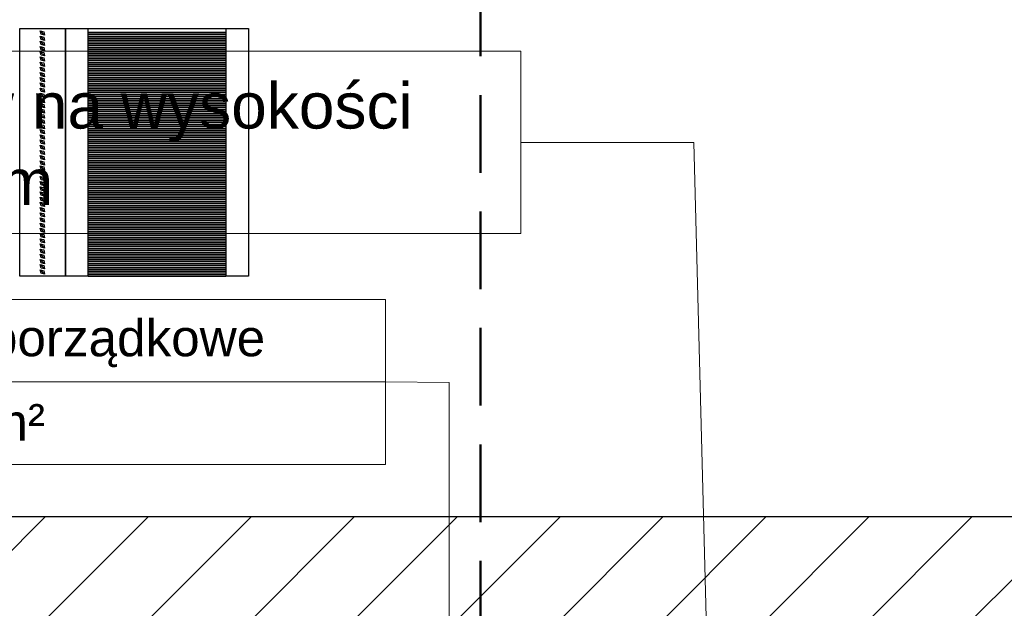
# Model space of a CAD drawing. Header units: millimetres. Extents: x 26866 to 1024070, y -428191 to 408885.
# Tile 124 of 248: x 183239 to 186460, y 403392 to 405318. Entities that reach past the tile are written whole.
import ezdxf

# ---------------------------------------------------------------- set-up
doc = ezdxf.new("R2010")
doc.units = ezdxf.units.MM
doc.header["$LTSCALE"] = 2
doc.linetypes.add('DASHED', pattern=[19.05, 12.7, -6.35])
for name, color, linetype, lineweight in [('0_OPIS', 7, 'Continuous', 13), ('3DPLAN_A_TABELKA POMIESZCZEŃ', 7, 'Continuous', 0), ('Opisy', 7, 'Continuous', 13)]:
    doc.layers.add(name, color=color, linetype=linetype, lineweight=lineweight)
for name, color, linetype in [('3DPLAN_A_KRESKOWANIE 1', 253, 'Continuous'), ('3DPLAN_A_OPIS', 8, 'Continuous'), ('3DPLAN_A_POMIESZCZENIE NUMER', 100, 'Continuous'), ('3DPLAN_K_OBRYS', 243, 'Continuous'), ('A_POMIESZCZENIE OPIS', 100, 'Continuous')]:
    doc.layers.add(name, color=color, linetype=linetype)
doc.styles.add('ARIAL', font='arial.ttf')
pattern_1 = [(45, (23044.838, -26883.88), (-16.83798, 16.83798), [])]

# ---------------------------------------------------------------- blocks, each defined once
blk = doc.blocks.new('tabelka dla tp')
at = {"layer": '3DPLAN_A_TABELKA POMIESZCZEŃ'}
for p, q in [((49.7, 54), (49.7, 0)), ((0, 27), (243.13, 27))]:
    blk.add_line(p, q, dxfattribs=at)
blk.add_lwpolyline([(0, 54), (243.13, 54), (243.13, 0), (0, 0)], close=True, dxfattribs=at)
at = {"layer": '3DPLAN_A_POMIESZCZENIE NUMER', "color": 7, "style": 'ARIAL'}
blk.add_attdef('NUMER', (2.23, 35.39), '', height=12, dxfattribs=at)
at = {"layer": 'A_POMIESZCZENIE OPIS', "insert": (112.2, 19.75), "char_height": 12, "width": 36.4122, "attachment_point": 1, "style": 'ARIAL'}
blk.add_mtext('{\\C7;m²}', dxfattribs=at)
at = {"layer": 'A_POMIESZCZENIE OPIS', "color": 7, "style": 'ARIAL'}
for tag, p in [('NAZWA', (51.73, 35.39)), ('POWIERZCHNIA', (51.06, 7.24))]:
    blk.add_attdef(tag, p, '', height=12, dxfattribs=at)
blk = doc.blocks.new('kondygnacja -1')
at = {"layer": '3DPLAN_A_KRESKOWANIE 1'}
h = blk.add_hatch(dxfattribs=at)
h.set_pattern_fill('ANSI31', color=256, scale=7.5, style=0)
h.set_pattern_definition(pattern_1)
h.paths.add_polyline_path([(26781.49, -24430.84), (26781.49, -25256.18), (26865.36, -25256.18), (26865.36, -25233.56), (27108.48, -25233.56), (27108.48, -25256.18), (27119.89, -25256.18), (27110.14, -25212.84), (26979.61, -25212.84), (26979.61, -25079.84), (27320.27, -25079.84), (27361.7, -25079.84), (27361.7, -25046.84), (26815.61, -25046.84), (26815.61, -24465.84), (27386.61, -24465.84), (27386.61, -24686.84), (27413.61, -24686.84), (27413.61, -24581.84), (27442.61, -24581.84), (27442.61, -24549.84), (27413.61, -24549.84), (27413.61, -24469.84), (27474.65, -24469.84), (27474.65, -24430.84), (26781.49, -24430.84)], is_closed=False)
h.paths.add_polyline_path([(27583.61, -25294.84), (27583.61, -25335.84), (27417.61, -25335.84), (27417.61, -25289.84), (27390.61, -25289.84), (27390.61, -25335.84), (27137.8, -25335.84), (27119.89, -25256.18), (27108.48, -25256.18), (27108.48, -25287.56), (26865.36, -25287.56), (26865.36, -25256.18), (26781.49, -25256.18), (26781.49, -25342.83), (26829.42, -25361.84), (27832.61, -25361.84), (27832.61, -25332.84), (27603.61, -25332.84), (27603.61, -25294.84), (27583.61, -25294.84)], is_closed=False)
h.paths.add_polyline_path([(27413.61, -24806.84), (27413.61, -24781.84), (27386.61, -24781.84), (27386.61, -24885.59), (27430.61, -24885.59), (27430.61, -24835.84), (27474.65, -24835.84), (27474.65, -24806.84)])
h.paths.add_polyline_path([(27386.61, -24885.59), (27386.61, -25046.84), (27361.7, -25046.84), (27361.7, -25079.84), (27390.61, -25079.84), (27390.61, -25174.84), (27417.61, -25174.84), (27417.61, -25079.84), (27476.61, -25079.84), (27476.61, -25061.87, -0.027881), (27475.03, -25050.84), (27438.61, -25050.84), (27438.61, -25033.84), (27430.61, -25033.84), (27430.61, -24885.59)])
h.paths.add_polyline_path([(27603.61, -25179.84), (27603.61, -25163.88), (27583.61, -25163.88), (27583.61, -25179.84)])
h.paths.add_polyline_path([(27603.61, -25142.2), (27583.61, -25142.2), (27583.61, -25163.88), (27603.61, -25163.88)])
h.paths.add_polyline_path([(27593.61, -24713.84), (27593.61, -24746.4), (27608.61, -24746.4), (27608.61, -24713.84)], flags=16)
h.paths.add_polyline_path([(27593.61, -25050.84), (27571.61, -25050.84), (27571.61, -25079.84), (27583.61, -25079.84), (27583.61, -25142.2), (27603.61, -25142.2), (27603.61, -25076.84), (27681.45, -25076.84), (27681.45, -25050.84), (27608.61, -25050.84), (27608.61, -24713.84), (27593.61, -24713.84), (27593.61, -24806.84), (27569.61, -24806.84), (27569.61, -24835.84), (27593.61, -24835.84)])
h.paths.add_polyline_path([(27559.81, -24818.11), (27559.81, -24794.06), (27579.81, -24794.06), (27579.81, -24818.11)])
h.paths.add_polyline_path([(27593.61, -24469.84), (27593.61, -24610.84), (27601.86, -24610.84), (27608.61, -24610.84), (27608.61, -24468.84), (27712.91, -24468.84), (27712.91, -24430.84), (27474.65, -24430.84), (27474.65, -24469.84), (27593.61, -24469.84)], is_closed=False)
h.paths.add_polyline_path([(28026.62, -24481.39, -0.865492), (28025.15, -24471.22), (28013.19, -24430.84), (27882.91, -24430.84), (27882.91, -24468.84), (27982.61, -24468.84), (27982.61, -24483.84), (27997.61, -24483.84), (27997.61, -24940.11), (28026.62, -24940.11)])
h.paths.add_polyline_path([(28054.61, -24476.84), (28069.61, -24476.84), (28069.61, -24417.84), (28073.99, -24417.84), (28073.99, -24372.84), (28050.08, -24372.84, -1), (28039.7, -24372.84), (28030.61, -24372.84), (28030.61, -24472.87, -0.363097), (28030.61, -24479.53), (28030.61, -24940.11), (28054.61, -24940.11)])
h.paths.add_polyline_path([(28096.61, -25047.84), (28069.61, -25047.84), (28069.61, -25032.84), (28054.61, -25032.84), (28054.61, -24994.11), (28030.61, -24994.11), (28030.61, -25076.84), (28096.61, -25076.84)])
h.paths.add_polyline_path([(27982.61, -25035.84), (27982.61, -25050.84), (27949.55, -25050.84), (27949.55, -25076.84), (28026.62, -25076.84), (28026.62, -24994.11), (27997.61, -24994.11), (27997.61, -25035.84)])
h.paths.add_polyline_path([(26999.57, -25327.07), (27025.14, -25327.07), (27025.14, -25347.07), (26999.57, -25347.07)], flags=16)
h = blk.add_hatch(dxfattribs=at)
h.set_pattern_fill('ANSI31', color=256, scale=7.5, style=0)
h.set_pattern_definition(pattern_1)
h.paths.add_polyline_path([(31677.49, -24430.84), (30214.87, -24430.84), (30214.87, -24470.84), (30429.61, -24470.84), (30429.61, -24477.84), (30447.61, -24477.84), (30447.61, -24818.84), (30476.61, -24818.84), (30476.61, -24470.84), (31012.61, -24470.84), (31012.61, -24478.84), (31079.61, -24478.84), (31079.61, -24470.84), (31638.61, -24470.84), (31638.61, -25036.84), (31079.61, -25036.84), (31079.61, -25028.84), (31012.61, -25028.84), (31012.61, -25036.84), (30611.38, -25036.84), (30611.38, -25072.84), (31023.61, -25072.84), (31034.61, -25082.84), (31034.61, -25330.84), (31023.61, -25340.84), (30831.4, -25340.84, -0.038531), (30832.58, -25356.18), (30832.58, -25371.84), (31079.61, -25371.84), (31079.61, -25072.84), (31638.61, -25072.84), (31638.61, -25943.84), (30832.58, -25943.84), (30832.58, -26009.84), (31677.49, -26009.84)])
h.paths.add_polyline_path([(30682.61, -26009.84), (30832.58, -26009.84), (30832.58, -25943.84), (30760.61, -25943.84), (30760.61, -25454.67), (30735.61, -25464.58), (30735.61, -25943.84), (30682.61, -25943.84)])
h.paths.add_polyline_path([(30679.61, -25371.84), (30735.61, -25371.84), (30735.61, -25464.58), (30760.61, -25454.67), (30760.61, -25371.84), (30832.58, -25371.84), (30832.58, -25356.18, 0.038531), (30831.4, -25340.84), (30679.61, -25340.84)])
h.paths.add_polyline_path([(30355.83, -25371.84), (30425.61, -25371.84), (30425.61, -25379.84), (30463.61, -25379.84), (30463.61, -25424.74), (30471.61, -25424.74), (30471.61, -25395.84), (30533.61, -25395.84), (30533.61, -25371.84), (30576.61, -25371.84), (30576.61, -25341.84), (30472.61, -25341.84), (30472.61, -25326.84), (30427.61, -25326.84), (30427.61, -25341.84), (30355.83, -25341.84)])
h.paths.add_polyline_path([(30456.61, -25936.84), (30425.61, -25936.84), (30425.61, -25945.84), (30380.61, -25945.84), (30380.61, -26009.84), (30512.61, -26009.84), (30512.61, -25943.84), (30466.61, -25943.84), (30466.61, -25712.84), (30456.61, -25712.84)])
h.paths.add_polyline_path([(28888.61, -25941.84), (28888.61, -26009.84), (29013.61, -26009.84), (29013.61, -25941.84)])
h.paths.add_polyline_path([(28591.17, -26009.84), (28591.17, -25944.84), (28547.61, -25944.84), (28547.61, -26009.84)])
h.paths.add_polyline_path([(28624.61, -25870.53), (28654.8, -25870.53), (28654.8, -25924.53), (28624.61, -25924.53), (28624.61, -25944.84), (28591.17, -25944.84), (28591.17, -26009.84), (28713.61, -26009.84), (28713.61, -25941.84), (28672.61, -25941.84), (28672.61, -25932.84), (28657.61, -25932.84), (28657.61, -25716.84), (28624.61, -25716.84)])
h.paths.add_polyline_path([(28372.61, -25944.84), (28328.61, -25944.84), (28328.61, -25907.84), (28282.61, -25907.84), (28282.61, -25944.84), (28248.61, -25944.84), (28248.61, -26009.84), (28372.61, -26009.84)])
h.paths.add_polyline_path([(28092.61, -25563.84), (28054.61, -25563.84), (28054.61, -25383.84), (28067.6, -25383.84), (28067.61, -25375.84), (28340.61, -25375.84), (28340.61, -25341.84), (28070.61, -25341.84), (28070.61, -25332.84), (28030.61, -25332.84), (28030.61, -25395.6), (28048.71, -25395.6), (28048.71, -25449.6), (28030.61, -25449.6), (28030.61, -26009.84), (28073.61, -26009.84), (28073.61, -25944.84), (28054.61, -25944.84), (28054.61, -25668.84), (28092.61, -25668.84)])
h.paths.add_polyline_path([(27949.61, -25495.75), (27949.61, -25507.75), (27983.29, -25507.75), (27983.29, -25521.75), (27949.61, -25521.75), (27949.61, -25531.84), (27999.61, -25531.84), (27999.61, -25934.84), (27982.61, -25934.84), (27982.61, -25942.84), (27947.61, -25942.84), (27947.61, -26009.84), (28026.62, -26009.84), (28026.62, -25449.6), (27999.61, -25449.6), (27999.61, -25463.84), (27949.61, -25463.84), (27949.61, -25481.75), (27983.29, -25481.75), (27983.29, -25495.75)])
h.paths.add_polyline_path([(27982.61, -25361.84), (27952.61, -25361.84), (27952.61, -25332.84), (28026.62, -25332.84), (28026.62, -25395.6), (27999.61, -25395.6), (27999.61, -25377.84), (27982.61, -25377.84)])
h.paths.add_polyline_path([(26818.61, -25892.84), (26781.49, -25892.84), (26781.49, -26009.84), (26894.54, -26009.84), (26894.54, -25942.84), (26830.61, -25942.84), (26830.61, -25930.84), (26818.61, -25930.84)])
h.paths.add_polyline_path([(26894.54, -26009.84), (27115.94, -26009.84), (27115.94, -25942.84), (26894.54, -25942.84)])
h.paths.add_polyline_path([(27115.94, -25942.84), (27115.94, -26009.84), (27466.61, -26009.84), (27466.61, -25942.84), (27427.61, -25942.84), (27427.61, -25933.84), (27384.61, -25933.84), (27384.61, -25942.84)])
h.paths.add_polyline_path([(27641.61, -25942.84), (27641.61, -26009.84), (27802.61, -26009.84), (27802.61, -25942.84)])
h.paths.add_polyline_path([(30621.1, -25040.47), (30688.37, -25040.47), (30688.37, -25072.87), (30621.1, -25072.87)], flags=24)
at = {"layer": '3DPLAN_A_TABELKA POMIESZCZEŃ', "ltscale": 0.5}
for p, q in [((27443.52, -24386.74), (27464.31, -24386.96)), ((27464.31, -24386.96), (27464.31, -24543.51))]:
    blk.add_line(p, q, dxfattribs=at)
at = {"layer": '3DPLAN_K_OBRYS'}
blk.add_line((26781.49, -24430.84), (27661.49, -24430.84), dxfattribs=at)
at = {"layer": 'Opisy', "ltscale": 0.5}
for p, q in [((27487.85, -24308.36), (27544.36, -24308.36)), ((27544.36, -24308.36), (27548.98, -24483.8))]:
    blk.add_line(p, q, dxfattribs=at)
at = {"layer": 'Opisy', "color": 1, "linetype": 'DASHED', "lineweight": 50}
blk.add_lwpolyline([(27574.65, -24063.11), (28178.18, -24063.11, -0.414214), (28278.18, -24163.11), (28278.18, -25042.2, -0.414214), (28178.18, -25142.2), (27574.65, -25142.2, -0.414214), (27474.65, -25042.2), (27474.65, -24163.11, -0.414214)], format="xyb", close=True, dxfattribs=at)
at = {"layer": 'Opisy', "ltscale": 0.5}
blk.add_lwpolyline([(27251.79, -24338.15), (27487.85, -24338.15), (27487.85, -24278.56), (27251.79, -24278.56)], close=True, dxfattribs=at)
at = {"layer": '3DPLAN_A_OPIS', "color": 1, "lineweight": 30}
ref = blk.add_blockref('tabelka dla tp', (27200.39, -24413.74), dxfattribs=at)
ref.add_attrib('NUMER', '-1.07A', (27207.92, -24378.35), dxfattribs={"layer": '3DPLAN_A_POMIESZCZENIE NUMER', "color": 7, "height": 12, "style": 'ARIAL'})
ref.add_attrib('NAZWA', 'Pom._porządkowe', (27265.35, -24378.35), dxfattribs={"layer": 'A_POMIESZCZENIE OPIS', "color": 7, "height": 12, "style": 'ARIAL'})
ref.add_attrib('POWIERZCHNIA', '2,58', (27265.35, -24406.1), dxfattribs={"layer": 'A_POMIESZCZENIE OPIS', "color": 7, "height": 12, "style": 'ARIAL'})
at = {"layer": '3DPLAN_A_OPIS', "color": 1, "lineweight": 30, "style": 'ARIAL'}
for tag, p in [('PRZESUNIĘCIE_WEJŚCIA', (27655.16, -24535.33)), ('WYŁĄCZONE', (27007.18, -24723.98)), ('Z_OPRACOWANIA', (26996.84, -24746.42)), ('WYŁĄCZONE', (30803.05, -24760.87)), ('Z_OPRACOWANIA', (30792.71, -24783.3)), ('WYŁĄCZONE', (28894.9, -24826.59)), ('Z_OPRACOWANIA', (28884.56, -24849.03)), ('POWIĘKSZENIE_WEJŚCIA', (28313.68, -25144.41)), ('POWIĘKSZENIE_WEJŚCIA', (29600.62, -25191.36)), ('POWIĘKSZENIE_WEJŚCIA', (28011.45, -25235.42)), ('WYŁĄCZONE', (29754.42, -25678.17)), ('Z_OPRACOWANIA', (29744.08, -25700.6)), ('WYJŚCIE_EWAKUACYJNE', (27763.79, -26106.07))]:
    blk.add_attdef(tag, p, '', height=12, dxfattribs=at)
at = {"layer": '3DPLAN_A_OPIS', "color": 0, "lineweight": 30, "style": 'ARIAL'}
for tag, p in [('UGUL_1', (29350.3, -24586.01)), ('UGUL_2', (29622.92, -24586.01)), ('UGUL_3', (29833.15, -24586.01))]:
    blk.add_attdef(tag, p, '', height=12, dxfattribs=at)
at = {"layer": '3DPLAN_A_TABELKA POMIESZCZEŃ', "ltscale": 0.5, "style": 'ARIAL'}
for tag, p in [('KURTYNA', (27861.91, -26064.85)), ('POWIETRZNA', (27861.91, -26084.56))]:
    blk.add_attdef(tag, p, '', height=12, dxfattribs=at)
at = {"layer": 'Opisy', "ltscale": 0.5, "insert": (27277.78, -24288.84), "char_height": 15, "width": 685.9992, "attachment_point": 1, "style": 'ARIAL'}
blk.add_mtext('Zlew na wysokości\\P45 cm', dxfattribs=at)

msp = doc.modelspace()

# ---------------------------------------------------------------- linework, layer by layer
for points in [[(183388.1, 404478.2), (183239.1, 404478.2), (183239.1, 405289.2), (183388.1, 405289.2), (183388.1, 404478.2)], [(183388.1, 404478.2), (183239.1, 404478.2), (183239.1, 405289.2), (183388.1, 405289.2), (183388.1, 404478.2)], [(183317.1, 405278.2), (183320.1, 405267.2), (183309.1, 405270.2), (183306.1, 405281.2), (183317.1, 405278.2), (183320.1, 405267.2), (183306.1, 405281.2), (183317.1, 405278.2)], [(183317.1, 405278.2), (183320.1, 405267.2), (183309.1, 405270.2), (183306.1, 405281.2), (183317.1, 405278.2), (183320.1, 405267.2), (183306.1, 405281.2), (183317.1, 405278.2)], [(183317.1, 405261.2), (183320.1, 405250.2), (183309.1, 405253.2), (183306.1, 405264.2), (183317.1, 405261.2), (183320.1, 405250.2), (183306.1, 405264.2), (183317.1, 405261.2)], [(183317.1, 405261.2), (183320.1, 405250.2), (183309.1, 405253.2), (183306.1, 405264.2), (183317.1, 405261.2), (183320.1, 405250.2), (183306.1, 405264.2), (183317.1, 405261.2)], [(183987.1, 404478.2), (183388.1, 404478.2), (183388.1, 405289.2), (183987.1, 405289.2), (183987.1, 404478.2)], [(183987.1, 404478.2), (183388.1, 404478.2), (183388.1, 405289.2), (183987.1, 405289.2), (183987.1, 404478.2)], [(183913.1, 404478.2), (183463.1, 404478.2), (183463.1, 405289.2), (183913.1, 405289.2), (183913.1, 404478.2)], [(183913.1, 405276.2), (183463.1, 405276.2), (183913.1, 405276.2)], [(183913.1, 405269.2), (183463.1, 405269.2), (183913.1, 405269.2)], [(183317.1, 405244.2), (183320.1, 405233.2), (183309.1, 405236.2), (183306.1, 405247.2), (183317.1, 405244.2), (183320.1, 405233.2), (183306.1, 405247.2), (183317.1, 405244.2)], [(183317.1, 405244.2), (183320.1, 405233.2), (183309.1, 405236.2), (183306.1, 405247.2), (183317.1, 405244.2), (183320.1, 405233.2), (183306.1, 405247.2), (183317.1, 405244.2)], [(183913.1, 405262.2), (183463.1, 405262.2), (183913.1, 405262.2)], [(183913.1, 405255.2), (183463.1, 405255.2), (183913.1, 405255.2)], [(183913.1, 405248.2), (183463.1, 405248.2), (183913.1, 405248.2)], [(183913.1, 405241.2), (183463.1, 405241.2), (183913.1, 405241.2)], [(183913.1, 405234.2), (183463.1, 405234.2), (183913.1, 405234.2)], [(183317.1, 405227.2), (183320.1, 405216.2), (183309.1, 405219.2), (183306.1, 405230.2), (183317.1, 405227.2), (183320.1, 405216.2), (183306.1, 405230.2), (183317.1, 405227.2)], [(183317.1, 405227.2), (183320.1, 405216.2), (183309.1, 405219.2), (183306.1, 405230.2), (183317.1, 405227.2), (183320.1, 405216.2), (183306.1, 405230.2), (183317.1, 405227.2)], [(183317.1, 405210.2), (183320.1, 405199.2), (183309.1, 405202.2), (183306.1, 405213.2), (183317.1, 405210.2), (183320.1, 405199.2), (183306.1, 405213.2), (183317.1, 405210.2)], [(183317.1, 405210.2), (183320.1, 405199.2), (183309.1, 405202.2), (183306.1, 405213.2), (183317.1, 405210.2), (183320.1, 405199.2), (183306.1, 405213.2), (183317.1, 405210.2)], [(183913.1, 405227.2), (183463.1, 405227.2), (183913.1, 405227.2)], [(183913.1, 405220.2), (183463.1, 405220.2), (183913.1, 405220.2)], [(183913.1, 405213.2), (183463.1, 405213.2), (183913.1, 405213.2)], [(183913.1, 405206.2), (183463.1, 405206.2), (183913.1, 405206.2)], [(183913.1, 405199.2), (183463.1, 405199.2), (183913.1, 405199.2)], [(183317.1, 405193.2), (183320.1, 405182.2), (183309.1, 405185.2), (183306.1, 405196.2), (183317.1, 405193.2), (183320.1, 405182.2), (183306.1, 405196.2), (183317.1, 405193.2)], [(183317.1, 405193.2), (183320.1, 405182.2), (183309.1, 405185.2), (183306.1, 405196.2), (183317.1, 405193.2), (183320.1, 405182.2), (183306.1, 405196.2), (183317.1, 405193.2)], [(183317.1, 405176.2), (183320.1, 405165.2), (183309.1, 405168.2), (183306.1, 405179.2), (183317.1, 405176.2), (183320.1, 405165.2), (183306.1, 405179.2), (183317.1, 405176.2)], [(183317.1, 405176.2), (183320.1, 405165.2), (183309.1, 405168.2), (183306.1, 405179.2), (183317.1, 405176.2), (183320.1, 405165.2), (183306.1, 405179.2), (183317.1, 405176.2)], [(183913.1, 405192.2), (183463.1, 405192.2), (183913.1, 405192.2)], [(183913.1, 405185.2), (183463.1, 405185.2), (183913.1, 405185.2)], [(183913.1, 405178.2), (183463.1, 405178.2), (183913.1, 405178.2)], [(183913.1, 405171.2), (183463.1, 405171.2), (183913.1, 405171.2)], [(183317.1, 405159.2), (183320.1, 405148.2), (183309.1, 405151.2), (183306.1, 405162.2), (183317.1, 405159.2), (183320.1, 405148.2), (183306.1, 405162.2), (183317.1, 405159.2)], [(183317.1, 405159.2), (183320.1, 405148.2), (183309.1, 405151.2), (183306.1, 405162.2), (183317.1, 405159.2), (183320.1, 405148.2), (183306.1, 405162.2), (183317.1, 405159.2)], [(183317.1, 405142.2), (183320.1, 405131.2), (183309.1, 405134.2), (183306.1, 405145.2), (183317.1, 405142.2), (183320.1, 405131.2), (183306.1, 405145.2), (183317.1, 405142.2)], [(183317.1, 405142.2), (183320.1, 405131.2), (183309.1, 405134.2), (183306.1, 405145.2), (183317.1, 405142.2), (183320.1, 405131.2), (183306.1, 405145.2), (183317.1, 405142.2)], [(183913.1, 405164.2), (183463.1, 405164.2), (183913.1, 405164.2)], [(183913.1, 405157.2), (183463.1, 405157.2), (183913.1, 405157.2)], [(183913.1, 405150.2), (183463.1, 405150.2), (183913.1, 405150.2)], [(183913.1, 405143.2), (183463.1, 405143.2), (183913.1, 405143.2)], [(183913.1, 405136.2), (183463.1, 405136.2), (183913.1, 405136.2)], [(183317.1, 405125.2), (183320.1, 405114.2), (183309.1, 405117.2), (183306.1, 405128.2), (183317.1, 405125.2), (183320.1, 405114.2), (183306.1, 405128.2), (183317.1, 405125.2)], [(183317.1, 405125.2), (183320.1, 405114.2), (183309.1, 405117.2), (183306.1, 405128.2), (183317.1, 405125.2), (183320.1, 405114.2), (183306.1, 405128.2), (183317.1, 405125.2)], [(183317.1, 405108.2), (183320.1, 405097.2), (183309.1, 405100.2), (183306.1, 405111.2), (183317.1, 405108.2), (183320.1, 405097.2), (183306.1, 405111.2), (183317.1, 405108.2)], [(183317.1, 405108.2), (183320.1, 405097.2), (183309.1, 405100.2), (183306.1, 405111.2), (183317.1, 405108.2), (183320.1, 405097.2), (183306.1, 405111.2), (183317.1, 405108.2)], [(183913.1, 405129.2), (183463.1, 405129.2), (183913.1, 405129.2)], [(183913.1, 405122.2), (183463.1, 405122.2), (183913.1, 405122.2)], [(183913.1, 405115.2), (183463.1, 405115.2), (183913.1, 405115.2)], [(183913.1, 405108.2), (183463.1, 405108.2), (183913.1, 405108.2)], [(183317.1, 405091.2), (183320.1, 405080.2), (183309.1, 405083.2), (183306.1, 405094.2), (183317.1, 405091.2), (183320.1, 405080.2), (183306.1, 405094.2), (183317.1, 405091.2)], [(183317.1, 405091.2), (183320.1, 405080.2), (183309.1, 405083.2), (183306.1, 405094.2), (183317.1, 405091.2), (183320.1, 405080.2), (183306.1, 405094.2), (183317.1, 405091.2)], [(183317.1, 405074.2), (183320.1, 405063.2), (183309.1, 405066.2), (183306.1, 405077.2), (183317.1, 405074.2), (183320.1, 405063.2), (183306.1, 405077.2), (183317.1, 405074.2)], [(183317.1, 405074.2), (183320.1, 405063.2), (183309.1, 405066.2), (183306.1, 405077.2), (183317.1, 405074.2), (183320.1, 405063.2), (183306.1, 405077.2), (183317.1, 405074.2)], [(183913.1, 405101.2), (183463.1, 405101.2), (183913.1, 405101.2)], [(183913.1, 405094.2), (183463.1, 405094.2), (183913.1, 405094.2)], [(183913.1, 405087.2), (183463.1, 405087.2), (183913.1, 405087.2)], [(183913.1, 405080.2), (183463.1, 405080.2), (183913.1, 405080.2)], [(183913.1, 405073.2), (183463.1, 405073.2), (183913.1, 405073.2)], [(183317.1, 405057.2), (183320.1, 405046.2), (183309.1, 405049.2), (183306.1, 405060.2), (183317.1, 405057.2), (183320.1, 405046.2), (183306.1, 405060.2), (183317.1, 405057.2)], [(183317.1, 405057.2), (183320.1, 405046.2), (183309.1, 405049.2), (183306.1, 405060.2), (183317.1, 405057.2), (183320.1, 405046.2), (183306.1, 405060.2), (183317.1, 405057.2)], [(183317.1, 405040.2), (183320.1, 405029.2), (183309.1, 405032.2), (183306.1, 405043.2), (183317.1, 405040.2), (183320.1, 405029.2), (183306.1, 405043.2), (183317.1, 405040.2)], [(183317.1, 405040.2), (183320.1, 405029.2), (183309.1, 405032.2), (183306.1, 405043.2), (183317.1, 405040.2), (183320.1, 405029.2), (183306.1, 405043.2), (183317.1, 405040.2)], [(183913.1, 405066.2), (183463.1, 405066.2), (183913.1, 405066.2)], [(183913.1, 405059.2), (183463.1, 405059.2), (183913.1, 405059.2)], [(183913.1, 405052.2), (183463.1, 405052.2), (183913.1, 405052.2)], [(183913.1, 405045.2), (183463.1, 405045.2), (183913.1, 405045.2)], [(183913.1, 405038.2), (183463.1, 405038.2), (183913.1, 405038.2)], [(183317.1, 405023.2), (183320.1, 405012.2), (183309.1, 405015.2), (183306.1, 405026.2), (183317.1, 405023.2), (183320.1, 405012.2), (183306.1, 405026.2), (183317.1, 405023.2)], [(183317.1, 405023.2), (183320.1, 405012.2), (183309.1, 405015.2), (183306.1, 405026.2), (183317.1, 405023.2), (183320.1, 405012.2), (183306.1, 405026.2), (183317.1, 405023.2)], [(183317.1, 405006.2), (183320.1, 404995.2), (183309.1, 404998.2), (183306.1, 405009.2), (183317.1, 405006.2), (183320.1, 404995.2), (183306.1, 405009.2), (183317.1, 405006.2)], [(183317.1, 405006.2), (183320.1, 404995.2), (183309.1, 404998.2), (183306.1, 405009.2), (183317.1, 405006.2), (183320.1, 404995.2), (183306.1, 405009.2), (183317.1, 405006.2)], [(183913.1, 405031.2), (183463.1, 405031.2), (183913.1, 405031.2)], [(183913.1, 405024.2), (183463.1, 405024.2), (183913.1, 405024.2)], [(183913.1, 405017.2), (183463.1, 405017.2), (183913.1, 405017.2)], [(183913.1, 405010.2), (183463.1, 405010.2), (183913.1, 405010.2)], [(183317.1, 404989.2), (183320.1, 404978.2), (183309.1, 404981.2), (183306.1, 404992.2), (183317.1, 404989.2), (183320.1, 404978.2), (183306.1, 404992.2), (183317.1, 404989.2)], [(183317.1, 404989.2), (183320.1, 404978.2), (183309.1, 404981.2), (183306.1, 404992.2), (183317.1, 404989.2), (183320.1, 404978.2), (183306.1, 404992.2), (183317.1, 404989.2)], [(183317.1, 404972.2), (183320.1, 404961.2), (183309.1, 404964.2), (183306.1, 404975.2), (183317.1, 404972.2), (183320.1, 404961.2), (183306.1, 404975.2), (183317.1, 404972.2)], [(183317.1, 404972.2), (183320.1, 404961.2), (183309.1, 404964.2), (183306.1, 404975.2), (183317.1, 404972.2), (183320.1, 404961.2), (183306.1, 404975.2), (183317.1, 404972.2)], [(183913.1, 405003.2), (183463.1, 405003.2), (183913.1, 405003.2)], [(183913.1, 404996.2), (183463.1, 404996.2), (183913.1, 404996.2)], [(183913.1, 404989.2), (183463.1, 404989.2), (183913.1, 404989.2)], [(183913.1, 404982.2), (183463.1, 404982.2), (183913.1, 404982.2)], [(183913.1, 404975.2), (183463.1, 404975.2), (183913.1, 404975.2)], [(183317.1, 404955.2), (183320.1, 404944.2), (183309.1, 404947.2), (183306.1, 404958.2), (183317.1, 404955.2), (183320.1, 404944.2), (183306.1, 404958.2), (183317.1, 404955.2)], [(183317.1, 404955.2), (183320.1, 404944.2), (183309.1, 404947.2), (183306.1, 404958.2), (183317.1, 404955.2), (183320.1, 404944.2), (183306.1, 404958.2), (183317.1, 404955.2)], [(183317.1, 404938.2), (183320.1, 404927.2), (183309.1, 404930.2), (183306.1, 404941.2), (183317.1, 404938.2), (183320.1, 404927.2), (183306.1, 404941.2), (183317.1, 404938.2)], [(183317.1, 404938.2), (183320.1, 404927.2), (183309.1, 404930.2), (183306.1, 404941.2), (183317.1, 404938.2), (183320.1, 404927.2), (183306.1, 404941.2), (183317.1, 404938.2)], [(183913.1, 404968.2), (183463.1, 404968.2), (183913.1, 404968.2)], [(183913.1, 404961.2), (183463.1, 404961.2), (183913.1, 404961.2)], [(183913.1, 404954.2), (183463.1, 404954.2), (183913.1, 404954.2)], [(183913.1, 404947.2), (183463.1, 404947.2), (183913.1, 404947.2)], [(183317.1, 404921.2), (183320.1, 404910.2), (183309.1, 404913.2), (183306.1, 404924.2), (183317.1, 404921.2), (183320.1, 404910.2), (183306.1, 404924.2), (183317.1, 404921.2)], [(183317.1, 404921.2), (183320.1, 404910.2), (183309.1, 404913.2), (183306.1, 404924.2), (183317.1, 404921.2), (183320.1, 404910.2), (183306.1, 404924.2), (183317.1, 404921.2)], [(183913.1, 404940.2), (183463.1, 404940.2), (183913.1, 404940.2)], [(183913.1, 404933.2), (183463.1, 404933.2), (183913.1, 404933.2)], [(183913.1, 404926.2), (183463.1, 404926.2), (183913.1, 404926.2)], [(183913.1, 404919.2), (183463.1, 404919.2), (183913.1, 404919.2)], [(183913.1, 404912.2), (183463.1, 404912.2), (183913.1, 404912.2)], [(183317.1, 404904.2), (183320.1, 404893.2), (183309.1, 404896.2), (183306.1, 404907.2), (183317.1, 404904.2), (183320.1, 404893.2), (183306.1, 404907.2), (183317.1, 404904.2)], [(183317.1, 404904.2), (183320.1, 404893.2), (183309.1, 404896.2), (183306.1, 404907.2), (183317.1, 404904.2), (183320.1, 404893.2), (183306.1, 404907.2), (183317.1, 404904.2)], [(183317.1, 404887.2), (183320.1, 404876.2), (183309.1, 404879.2), (183306.1, 404890.2), (183317.1, 404887.2), (183320.1, 404876.2), (183306.1, 404890.2), (183317.1, 404887.2)], [(183317.1, 404887.2), (183320.1, 404876.2), (183309.1, 404879.2), (183306.1, 404890.2), (183317.1, 404887.2), (183320.1, 404876.2), (183306.1, 404890.2), (183317.1, 404887.2)], [(183913.1, 404905.2), (183463.1, 404905.2), (183913.1, 404905.2)], [(183913.1, 404898.2), (183463.1, 404898.2), (183913.1, 404898.2)], [(183913.1, 404891.2), (183463.1, 404891.2), (183913.1, 404891.2)], [(183913.1, 404884.2), (183463.1, 404884.2), (183913.1, 404884.2)], [(183913.1, 404877.2), (183463.1, 404877.2), (183913.1, 404877.2)], [(183317.1, 404870.2), (183320.1, 404859.2), (183309.1, 404862.2), (183306.1, 404873.2), (183317.1, 404870.2), (183320.1, 404859.2), (183306.1, 404873.2), (183317.1, 404870.2)], [(183317.1, 404870.2), (183320.1, 404859.2), (183309.1, 404862.2), (183306.1, 404873.2), (183317.1, 404870.2), (183320.1, 404859.2), (183306.1, 404873.2), (183317.1, 404870.2)], [(183317.1, 404853.2), (183320.1, 404842.2), (183309.1, 404845.2), (183306.1, 404856.2), (183317.1, 404853.2), (183320.1, 404842.2), (183306.1, 404856.2), (183317.1, 404853.2)], [(183317.1, 404853.2), (183320.1, 404842.2), (183309.1, 404845.2), (183306.1, 404856.2), (183317.1, 404853.2), (183320.1, 404842.2), (183306.1, 404856.2), (183317.1, 404853.2)], [(183913.1, 404870.2), (183463.1, 404870.2), (183913.1, 404870.2)], [(183913.1, 404863.2), (183463.1, 404863.2), (183913.1, 404863.2)], [(183913.1, 404856.2), (183463.1, 404856.2), (183913.1, 404856.2)], [(183913.1, 404849.2), (183463.1, 404849.2), (183913.1, 404849.2)], [(183317.1, 404836.2), (183320.1, 404825.2), (183309.1, 404828.2), (183306.1, 404839.2), (183317.1, 404836.2), (183320.1, 404825.2), (183306.1, 404839.2), (183317.1, 404836.2)], [(183317.1, 404836.2), (183320.1, 404825.2), (183309.1, 404828.2), (183306.1, 404839.2), (183317.1, 404836.2), (183320.1, 404825.2), (183306.1, 404839.2), (183317.1, 404836.2)], [(183317.1, 404819.2), (183320.1, 404808.2), (183309.1, 404811.2), (183306.1, 404822.2), (183317.1, 404819.2), (183320.1, 404808.2), (183306.1, 404822.2), (183317.1, 404819.2)], [(183317.1, 404819.2), (183320.1, 404808.2), (183309.1, 404811.2), (183306.1, 404822.2), (183317.1, 404819.2), (183320.1, 404808.2), (183306.1, 404822.2), (183317.1, 404819.2)], [(183913.1, 404842.2), (183463.1, 404842.2), (183913.1, 404842.2)], [(183913.1, 404835.2), (183463.1, 404835.2), (183913.1, 404835.2)], [(183913.1, 404828.2), (183463.1, 404828.2), (183913.1, 404828.2)], [(183913.1, 404821.2), (183463.1, 404821.2), (183913.1, 404821.2)], [(183913.1, 404814.2), (183463.1, 404814.2), (183913.1, 404814.2)], [(183317.1, 404802.2), (183320.1, 404791.2), (183309.1, 404794.2), (183306.1, 404805.2), (183317.1, 404802.2), (183320.1, 404791.2), (183306.1, 404805.2), (183317.1, 404802.2)], [(183317.1, 404802.2), (183320.1, 404791.2), (183309.1, 404794.2), (183306.1, 404805.2), (183317.1, 404802.2), (183320.1, 404791.2), (183306.1, 404805.2), (183317.1, 404802.2)], [(183317.1, 404785.2), (183320.1, 404774.2), (183309.1, 404777.2), (183306.1, 404788.2), (183317.1, 404785.2), (183320.1, 404774.2), (183306.1, 404788.2), (183317.1, 404785.2)], [(183317.1, 404785.2), (183320.1, 404774.2), (183309.1, 404777.2), (183306.1, 404788.2), (183317.1, 404785.2), (183320.1, 404774.2), (183306.1, 404788.2), (183317.1, 404785.2)], [(183913.1, 404807.2), (183463.1, 404807.2), (183913.1, 404807.2)], [(183913.1, 404800.2), (183463.1, 404800.2), (183913.1, 404800.2)], [(183913.1, 404793.2), (183463.1, 404793.2), (183913.1, 404793.2)], [(183913.1, 404786.2), (183463.1, 404786.2), (183913.1, 404786.2)], [(183317.1, 404768.2), (183320.1, 404757.2), (183309.1, 404760.2), (183306.1, 404771.2), (183317.1, 404768.2), (183320.1, 404757.2), (183306.1, 404771.2), (183317.1, 404768.2)], [(183317.1, 404768.2), (183320.1, 404757.2), (183309.1, 404760.2), (183306.1, 404771.2), (183317.1, 404768.2), (183320.1, 404757.2), (183306.1, 404771.2), (183317.1, 404768.2)], [(183317.1, 404751.2), (183320.1, 404740.2), (183309.1, 404743.2), (183306.1, 404754.2), (183317.1, 404751.2), (183320.1, 404740.2), (183306.1, 404754.2), (183317.1, 404751.2)], [(183317.1, 404751.2), (183320.1, 404740.2), (183309.1, 404743.2), (183306.1, 404754.2), (183317.1, 404751.2), (183320.1, 404740.2), (183306.1, 404754.2), (183317.1, 404751.2)], [(183913.1, 404779.2), (183463.1, 404779.2), (183913.1, 404779.2)], [(183913.1, 404772.2), (183463.1, 404772.2), (183913.1, 404772.2)], [(183913.1, 404765.2), (183463.1, 404765.2), (183913.1, 404765.2)], [(183913.1, 404758.2), (183463.1, 404758.2), (183913.1, 404758.2)], [(183913.1, 404751.2), (183463.1, 404751.2), (183913.1, 404751.2)], [(183317.1, 404734.2), (183320.1, 404723.2), (183309.1, 404726.2), (183306.1, 404737.2), (183317.1, 404734.2), (183320.1, 404723.2), (183306.1, 404737.2), (183317.1, 404734.2)], [(183317.1, 404734.2), (183320.1, 404723.2), (183309.1, 404726.2), (183306.1, 404737.2), (183317.1, 404734.2), (183320.1, 404723.2), (183306.1, 404737.2), (183317.1, 404734.2)], [(183317.1, 404717.2), (183320.1, 404706.2), (183309.1, 404709.2), (183306.1, 404720.2), (183317.1, 404717.2), (183320.1, 404706.2), (183306.1, 404720.2), (183317.1, 404717.2)], [(183317.1, 404717.2), (183320.1, 404706.2), (183309.1, 404709.2), (183306.1, 404720.2), (183317.1, 404717.2), (183320.1, 404706.2), (183306.1, 404720.2), (183317.1, 404717.2)], [(183913.1, 404744.2), (183463.1, 404744.2), (183913.1, 404744.2)], [(183913.1, 404737.2), (183463.1, 404737.2), (183913.1, 404737.2)], [(183913.1, 404730.2), (183463.1, 404730.2), (183913.1, 404730.2)], [(183913.1, 404723.2), (183463.1, 404723.2), (183913.1, 404723.2)], [(183913.1, 404716.2), (183463.1, 404716.2), (183913.1, 404716.2)], [(183317.1, 404700.2), (183320.1, 404689.2), (183309.1, 404692.2), (183306.1, 404703.2), (183317.1, 404700.2), (183320.1, 404689.2), (183306.1, 404703.2), (183317.1, 404700.2)], [(183317.1, 404700.2), (183320.1, 404689.2), (183309.1, 404692.2), (183306.1, 404703.2), (183317.1, 404700.2), (183320.1, 404689.2), (183306.1, 404703.2), (183317.1, 404700.2)], [(183317.1, 404683.2), (183320.1, 404672.2), (183309.1, 404675.2), (183306.1, 404686.2), (183317.1, 404683.2), (183320.1, 404672.2), (183306.1, 404686.2), (183317.1, 404683.2)], [(183317.1, 404683.2), (183320.1, 404672.2), (183309.1, 404675.2), (183306.1, 404686.2), (183317.1, 404683.2), (183320.1, 404672.2), (183306.1, 404686.2), (183317.1, 404683.2)], [(183913.1, 404709.2), (183463.1, 404709.2), (183913.1, 404709.2)], [(183913.1, 404702.2), (183463.1, 404702.2), (183913.1, 404702.2)], [(183913.1, 404695.2), (183463.1, 404695.2), (183913.1, 404695.2)], [(183913.1, 404688.2), (183463.1, 404688.2), (183913.1, 404688.2)], [(183317.1, 404666.2), (183320.1, 404655.2), (183309.1, 404658.2), (183306.1, 404669.2), (183317.1, 404666.2), (183320.1, 404655.2), (183306.1, 404669.2), (183317.1, 404666.2)], [(183317.1, 404666.2), (183320.1, 404655.2), (183309.1, 404658.2), (183306.1, 404669.2), (183317.1, 404666.2), (183320.1, 404655.2), (183306.1, 404669.2), (183317.1, 404666.2)], [(183317.1, 404649.2), (183320.1, 404638.2), (183309.1, 404641.2), (183306.1, 404652.2), (183317.1, 404649.2), (183320.1, 404638.2), (183306.1, 404652.2), (183317.1, 404649.2)], [(183317.1, 404649.2), (183320.1, 404638.2), (183309.1, 404641.2), (183306.1, 404652.2), (183317.1, 404649.2), (183320.1, 404638.2), (183306.1, 404652.2), (183317.1, 404649.2)], [(183913.1, 404681.2), (183463.1, 404681.2), (183913.1, 404681.2)], [(183913.1, 404674.2), (183463.1, 404674.2), (183913.1, 404674.2)], [(183913.1, 404667.2), (183463.1, 404667.2), (183913.1, 404667.2)], [(183913.1, 404660.2), (183463.1, 404660.2), (183913.1, 404660.2)], [(183913.1, 404653.2), (183463.1, 404653.2), (183913.1, 404653.2)], [(183317.1, 404632.2), (183320.1, 404621.2), (183309.1, 404624.2), (183306.1, 404635.2), (183317.1, 404632.2), (183320.1, 404621.2), (183306.1, 404635.2), (183317.1, 404632.2)], [(183317.1, 404632.2), (183320.1, 404621.2), (183309.1, 404624.2), (183306.1, 404635.2), (183317.1, 404632.2), (183320.1, 404621.2), (183306.1, 404635.2), (183317.1, 404632.2)], [(183913.1, 404646.2), (183463.1, 404646.2), (183913.1, 404646.2)], [(183913.1, 404639.2), (183463.1, 404639.2), (183913.1, 404639.2)], [(183913.1, 404632.2), (183463.1, 404632.2), (183913.1, 404632.2)], [(183913.1, 404625.2), (183463.1, 404625.2), (183913.1, 404625.2)], [(183317.1, 404615.2), (183320.1, 404604.2), (183309.1, 404607.2), (183306.1, 404618.2), (183317.1, 404615.2), (183320.1, 404604.2), (183306.1, 404618.2), (183317.1, 404615.2)], [(183317.1, 404615.2), (183320.1, 404604.2), (183309.1, 404607.2), (183306.1, 404618.2), (183317.1, 404615.2), (183320.1, 404604.2), (183306.1, 404618.2), (183317.1, 404615.2)], [(183317.1, 404598.2), (183320.1, 404587.2), (183309.1, 404590.2), (183306.1, 404601.2), (183317.1, 404598.2), (183320.1, 404587.2), (183306.1, 404601.2), (183317.1, 404598.2)], [(183317.1, 404598.2), (183320.1, 404587.2), (183309.1, 404590.2), (183306.1, 404601.2), (183317.1, 404598.2), (183320.1, 404587.2), (183306.1, 404601.2), (183317.1, 404598.2)], [(183913.1, 404618.2), (183463.1, 404618.2), (183913.1, 404618.2)], [(183913.1, 404611.2), (183463.1, 404611.2), (183913.1, 404611.2)], [(183913.1, 404604.2), (183463.1, 404604.2), (183913.1, 404604.2)], [(183913.1, 404597.2), (183463.1, 404597.2), (183913.1, 404597.2)], [(183913.1, 404590.2), (183463.1, 404590.2), (183913.1, 404590.2)], [(183317.1, 404581.2), (183320.1, 404570.2), (183309.1, 404573.2), (183306.1, 404584.2), (183317.1, 404581.2), (183320.1, 404570.2), (183306.1, 404584.2), (183317.1, 404581.2)], [(183317.1, 404581.2), (183320.1, 404570.2), (183309.1, 404573.2), (183306.1, 404584.2), (183317.1, 404581.2), (183320.1, 404570.2), (183306.1, 404584.2), (183317.1, 404581.2)], [(183317.1, 404564.2), (183320.1, 404553.2), (183309.1, 404556.2), (183306.1, 404567.2), (183317.1, 404564.2), (183320.1, 404553.2), (183306.1, 404567.2), (183317.1, 404564.2)], [(183317.1, 404564.2), (183320.1, 404553.2), (183309.1, 404556.2), (183306.1, 404567.2), (183317.1, 404564.2), (183320.1, 404553.2), (183306.1, 404567.2), (183317.1, 404564.2)], [(183913.1, 404583.2), (183463.1, 404583.2), (183913.1, 404583.2)], [(183913.1, 404576.2), (183463.1, 404576.2), (183913.1, 404576.2)], [(183913.1, 404569.2), (183463.1, 404569.2), (183913.1, 404569.2)], [(183913.1, 404562.2), (183463.1, 404562.2), (183913.1, 404562.2)], [(183913.1, 404555.2), (183463.1, 404555.2), (183913.1, 404555.2)], [(183317.1, 404547.2), (183320.1, 404536.2), (183309.1, 404539.2), (183306.1, 404550.2), (183317.1, 404547.2), (183320.1, 404536.2), (183306.1, 404550.2), (183317.1, 404547.2)], [(183317.1, 404547.2), (183320.1, 404536.2), (183309.1, 404539.2), (183306.1, 404550.2), (183317.1, 404547.2), (183320.1, 404536.2), (183306.1, 404550.2), (183317.1, 404547.2)], [(183317.1, 404530.2), (183320.1, 404519.2), (183309.1, 404522.2), (183306.1, 404533.2), (183317.1, 404530.2), (183320.1, 404519.2), (183306.1, 404533.2), (183317.1, 404530.2)], [(183317.1, 404530.2), (183320.1, 404519.2), (183309.1, 404522.2), (183306.1, 404533.2), (183317.1, 404530.2), (183320.1, 404519.2), (183306.1, 404533.2), (183317.1, 404530.2)], [(183913.1, 404548.2), (183463.1, 404548.2), (183913.1, 404548.2)], [(183913.1, 404541.2), (183463.1, 404541.2), (183913.1, 404541.2)], [(183913.1, 404534.2), (183463.1, 404534.2), (183913.1, 404534.2)], [(183913.1, 404527.2), (183463.1, 404527.2), (183913.1, 404527.2)], [(183317.1, 404513.2), (183320.1, 404502.2), (183309.1, 404505.2), (183306.1, 404516.2), (183317.1, 404513.2), (183320.1, 404502.2), (183306.1, 404516.2), (183317.1, 404513.2)], [(183317.1, 404513.2), (183320.1, 404502.2), (183309.1, 404505.2), (183306.1, 404516.2), (183317.1, 404513.2), (183320.1, 404502.2), (183306.1, 404516.2), (183317.1, 404513.2)], [(183317.1, 404496.2), (183320.1, 404485.2), (183309.1, 404488.2), (183306.1, 404499.2), (183317.1, 404496.2), (183320.1, 404485.2), (183306.1, 404499.2), (183317.1, 404496.2)], [(183317.1, 404496.2), (183320.1, 404485.2), (183309.1, 404488.2), (183306.1, 404499.2), (183317.1, 404496.2), (183320.1, 404485.2), (183306.1, 404499.2), (183317.1, 404496.2)], [(183913.1, 404520.2), (183463.1, 404520.2), (183913.1, 404520.2)], [(183913.1, 404513.2), (183463.1, 404513.2), (183913.1, 404513.2)], [(183913.1, 404506.2), (183463.1, 404506.2), (183913.1, 404506.2)], [(183913.1, 404499.2), (183463.1, 404499.2), (183913.1, 404499.2)], [(183913.1, 404492.2), (183463.1, 404492.2), (183913.1, 404492.2)], [(183913.1, 404485.2), (183463.1, 404485.2), (183913.1, 404485.2)], [(183913.1, 404478.2), (183463.1, 404478.2), (183913.1, 404478.2)]]:
    msp.add_lwpolyline(points)

# ---------------------------------------------------------------- block references
at = {"layer": '0_OPIS', "xscale": 10, "yscale": 10, "zscale": 10}
msp.add_blockref('kondygnacja -1', (-90000, 648000), dxfattribs=at)

doc.saveas('drawing.dxf')
